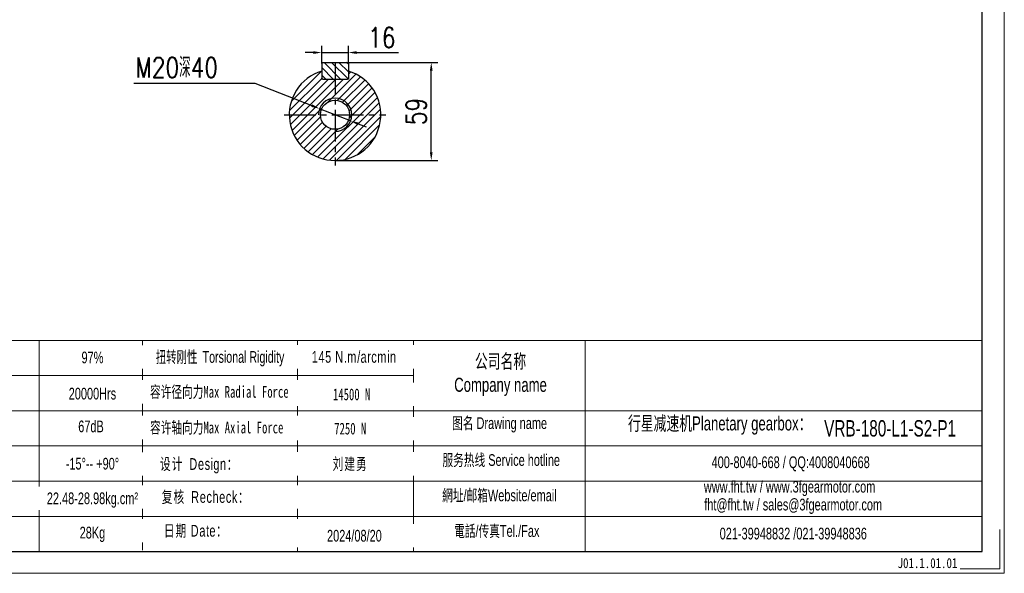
# Model space of a CAD drawing. Header units: millimetres. Extents: x 5914 to 7024, y -583 to 202.
# Tile 6 of 7: x 6432 to 7024, y -583 to -250. Entities that reach past the tile are written whole.
import ezdxf

# ---------------------------------------------------------------- set-up
doc = ezdxf.new("R2010")
doc.units = ezdxf.units.MM
doc.linetypes.add('CENTER2', pattern=[28.575, 19.05, -3.175, 3.175, -3.175])
for name, color, linetype in [('1轮廓实线层', 7, 'Continuous'), ('2细线层', 4, 'Continuous'), ('3中心线层', 1, 'CENTER2'), ('5剖面线层', 2, 'Continuous'), ('6文字层', 3, 'Continuous'), ('7标注层', 4, 'Continuous')]:
    doc.layers.add(name, color=color, linetype=linetype)
doc.layers.add('图框_外框线', color=7, linetype='Continuous', lineweight=18)
doc.styles.add('TH_GBDIM', font='romans.shx', dxfattribs={"width": 0.8, "bigfont": 'gbcbig.shx'})
doc.styles.add('标准', font='arial.ttf', dxfattribs={"width": 0.667})
doc.styles.add('样式 1', font='txt', dxfattribs={"width": 0.8})
doc.dimstyles.new('TH_GBDIM', dxfattribs={"dimscale": 2, "dimtxt": 6, "dimasz": 2.5, "dimexe": 2, "dimexo": 0, "dimgap": 1.5, "dimtad": 1, "dimdec": 1, "dimdsep": 46, "dimtxsty": 'TH_GBDIM', "dimcen": 2.5, "dimclrd": 130, "dimclre": 130, "dimclrt": 3, "dimadec": 0, "dimazin": 2, "dimtfac": 0.714286, "dimtdec": 1, "dimtmove": 0, "dimatfit": 3, "dimfxl": 1, "dimtzin": 0, "dimlwd": -1, "dimlwe": -1, "dimarcsym": 0})

# ---------------------------------------------------------------- blocks, each defined once
blk = doc.blocks.new('*D10')
at = {"layer": '7标注层', "color": 130}
for p, q in [((6501.05, -288.62), (6573.64, -288.62)), ((6573.64, -288.62), (6607.97, -302.1)), ((6631.24, -311.23), (6612.62, -303.92)), ((6635.89, -313.06), (6640.55, -314.88))]:
    blk.add_line(p, q, dxfattribs=at)
at = {"layer": '7标注层', "color": 130, "linetype": 'ByBlock'}
for points in [[(6607.66, -302.87), (6608.27, -301.32), (6612.62, -303.92)], [(6636.2, -312.28), (6635.59, -313.83), (6631.24, -311.23)]]:
    blk.add_solid(points, dxfattribs=at)
at = {"layer": 'Defpoints', "color": 0, "linetype": 'ByBlock'}
for p in [(6612.62, -303.92), (6631.24, -311.23)]:
    blk.add_point(p, dxfattribs=at)
at = {"layer": '7标注层', "color": 3, "linetype": 'ByBlock', "insert": (6526.72, -279.16), "char_height": 12, "attachment_point": 5, "style": 'TH_GBDIM'}
blk.add_mtext('{M20深40}{}{}', dxfattribs=at)
blk = doc.blocks.new('*D11')
at = {"layer": '7标注层', "color": 130}
for p, q in [((6613.93, -276.68), (6613.93, -266.16)), ((6629.93, -276.68), (6629.93, -266.16)), ((6608.93, -270.16), (6603.93, -270.16)), ((6613.93, -270.16), (6629.93, -270.16)), ((6634.93, -270.16), (6660.1, -270.16))]:
    blk.add_line(p, q, dxfattribs=at)
at = {"layer": '7标注层', "color": 130, "linetype": 'ByBlock'}
for points in [[(6608.93, -270.99), (6608.93, -269.32), (6613.93, -270.16)], [(6634.93, -269.32), (6634.93, -270.99), (6629.93, -270.16)]]:
    blk.add_solid(points, dxfattribs=at)
at = {"layer": 'Defpoints', "color": 0, "linetype": 'ByBlock'}
for p in [(6629.93, -270.16), (6613.93, -276.68), (6629.93, -276.68)]:
    blk.add_point(p, dxfattribs=at)
at = {"layer": '7标注层', "color": 3, "linetype": 'ByBlock', "insert": (6650.01, -261.16), "char_height": 12, "attachment_point": 5, "style": 'TH_GBDIM'}
blk.add_mtext('16', dxfattribs=at)
blk = doc.blocks.new('*D12')
at = {"layer": '7标注层', "color": 130}
for p, q in [((6629.33, -276.08), (6683.76, -276.08)), ((6679.76, -330.08), (6679.76, -281.08)), ((6621.93, -335.08), (6683.76, -335.08))]:
    blk.add_line(p, q, dxfattribs=at)
at = {"layer": '7标注层', "color": 130, "linetype": 'ByBlock'}
for points in [[(6680.59, -281.08), (6678.92, -281.08), (6679.76, -276.08)], [(6678.92, -330.08), (6680.59, -330.08), (6679.76, -335.08)]]:
    blk.add_solid(points, dxfattribs=at)
at = {"layer": 'Defpoints', "color": 0, "linetype": 'ByBlock'}
for p in [(6629.33, -276.08), (6679.76, -276.08), (6621.93, -335.08)]:
    blk.add_point(p, dxfattribs=at)
at = {"layer": '7标注层', "color": 3, "linetype": 'ByBlock', "insert": (6670.76, -305.58), "char_height": 12, "attachment_point": 5, "rotation": 90, "style": 'TH_GBDIM'}
blk.add_mtext('59', dxfattribs=at)

msp = doc.modelspace()

# ---------------------------------------------------------------- hatches: boundary and pattern name
at = {"layer": '5剖面线层'}
h = msp.add_hatch(dxfattribs=at)
h.set_pattern_fill('ANSI31', color=256, angle=90)
h.set_pattern_definition([(135, (4342.909, -3409.809), (-2.245064, -2.245064), [])])
h.paths.add_polyline_path([(6629.93, -276.68), (6629.33, -276.08), (6621.93, -276.08), (6621.93, -286.08), (6629.33, -286.08), (6629.93, -285.48)])
h.paths.add_polyline_path([(6621.93, -276.08), (6614.53, -276.08), (6613.93, -276.68), (6613.93, -285.48), (6614.53, -286.08), (6621.93, -286.08)])
h = msp.add_hatch(dxfattribs=at)
h.set_pattern_fill('ANSI31', color=256)
h.set_pattern_definition([(45, (4342.909, -3409.809), (-2.245064, 2.245064), [])])
h.paths.add_polyline_path([(6629.93, -281.27), (6629.93, -285.48), (6629.93, -286.08), (6629.33, -286.08), (6621.93, -286.08), (6621.93, -297.58, -0.414214), (6631.93, -307.58), (6649.43, -307.58, 0.330174)])
h.paths.add_polyline_path([(6649.43, -307.58), (6631.93, -307.58, -0.414214), (6621.93, -317.58), (6621.93, -335.08, 0.414214)])
h.paths.add_polyline_path([(6621.93, -317.58), (6621.93, -316.33, -0.414214), (6613.18, -307.58), (6594.43, -307.58, 0.414214), (6621.93, -335.08)])
h.paths.add_polyline_path([(6621.93, -286.08), (6614.53, -286.08), (6613.93, -286.08), (6613.93, -285.48), (6613.93, -281.27, 0.330174), (6594.43, -307.58), (6611.93, -307.58, -0.414214), (6621.93, -297.58)])
h.paths.add_polyline_path([(6621.93, -298.83), (6621.93, -297.58, 0.414214), (6611.93, -307.58), (6613.18, -307.58, -0.414214)], flags=17)
h.paths.add_polyline_path([(6621.93, -297.58), (6621.93, -298.83, -0.414214), (6630.68, -307.58), (6631.93, -307.58, 0.414214)], flags=17)
h.paths.add_polyline_path([(6631.93, -307.58), (6630.68, -307.58, -0.414214), (6621.93, -316.33), (6621.93, -317.58, 0.414214)], flags=17)

# ---------------------------------------------------------------- linework, layer by layer
at = {"layer": '1轮廓实线层'}
for p, q in [((6614.53, -276.08), (6613.93, -276.68)), ((6613.93, -276.68), (6613.93, -285.48)), ((6614.53, -276.08), (6629.33, -276.08)), ((6629.93, -276.68), (6629.33, -276.08)), ((6629.93, -276.68), (6629.93, -285.48)), ((6613.93, -285.48), (6614.53, -286.08)), ((6613.93, -286.08), (6613.93, -285.48)), ((6614.53, -286.08), (6613.93, -286.08)), ((6614.53, -286.08), (6629.33, -286.08)), ((6629.33, -286.08), (6629.93, -285.48)), ((6629.93, -286.08), (6629.33, -286.08)), ((6629.93, -285.48), (6629.93, -286.08))]:
    msp.add_line(p, q, dxfattribs=at)
msp.add_circle((6621.93, -307.58), 8.75, dxfattribs=at)
msp.add_arc((6621.93, -307.58), 27.5, 106.91239, 73.08761, dxfattribs=at)
at = {"layer": '2细线层'}
msp.add_arc((6621.93, -307.58), 10, 270, 180, dxfattribs=at)
at = {"layer": '3中心线层'}
for p, q in [((6621.93, -276.08), (6621.93, -338.08)), ((6591.43, -307.58), (6652.43, -307.58))]:
    msp.add_line(p, q, dxfattribs=at)
at = {"layer": '图框_外框线'}
for p, q in [((6011.97, -443.26), (7010.99, -443.26)), ((6444.18, -443.26), (6444.18, -570.15)), ((6599.46, -443.26), (6599.46, -570.15)), ((6669.18, -443.26), (6669.18, -570.15)), ((6772.33, -443.26), (6772.33, -570.15)), ((6107.7, -464.43), (6669.18, -464.43)), ((6011.97, -485.6), (7010.99, -485.6)), ((6107.7, -506.77), (7010.99, -506.77)), ((6107.7, -527.95), (7010.99, -527.95)), ((6107.7, -549.12), (7010.99, -549.12))]:
    msp.add_line(p, q, dxfattribs=at)
at = {"layer": '图框_外框线', "color": 3}
msp.add_lwpolyline([(5913.89, -583.37), (7024.21, -583.37), (7024.21, 201.79), (5913.89, 201.79)], close=True, dxfattribs=at)
at = {"layer": '图框_外框线', "color": 3, "lineweight": 25}
msp.add_lwpolyline([(5979.98, -570.15), (7010.99, -570.15), (7010.99, 188.57), (5979.98, 188.57)], close=True, dxfattribs=at)
at = {"layer": '图框_外框线', "color": 3}
msp.add_lwpolyline([(7021.56, -556.93), (7021.56, -580.73), (6997.77, -580.73)], dxfattribs=at)

# ---------------------------------------------------------------- texts
at = {"layer": '6文字层', "insert": (6960.08, -574.22), "char_height": 6, "width": 43.3044, "attachment_point": 1, "style": '样式 1'}
msp.add_mtext('J01.1.01.01', dxfattribs=at)
at = {"layer": '图框_外框线', "color": 1, "attachment_point": 2, "style": '标准'}
for s, insert, char_height, width in [('97%', (6476.11, -450.02), 7.057, 90.2556), ('公司名称\\PCompany name', (6721.41, -451.61), 8.4689, 109.6464), ('20000Hrs', (6476.11, -471.77), 7.057, 90.2556), ('67dB', (6475.24, -491.47), 7.057, 46.5709), ('图名 Drawing name', (6720.83, -489.5), 7.0575, 90.2556), ('  行星减速机Planetary gearbox：', (6850.94, -488.96), 8.4689, 133.1966), ('\\pxt5;VRB-180-L1-S2-P1', (6955.57, -491.21), 9.8804, 71.9047), ('-15%%D-- +90%%D', (6476.11, -513.91), 7.0575, 60.5408), ('服务热线 Service hotline', (6721.83, -511.7), 7.0575, 100.5534), ('400-8040-668 / QQ:4008040668', (6895.8, -513.04), 7.0575, 205.4808), ('網址/邮箱Website/email', (6720.73, -532.96), 7.0575, 104.6666), ('www.fht.tw / www.3fgearmotor.com ', (6895.15, -527.74), 7.0575, 205.7121), ('\\pxt12;fht@fht.tw / sales@3fgearmotor.com ', (6897.3, -538.49), 7.0575, 205.7121), ('28Kg', (6476.11, -555.36), 7.057, 47.2204), ('電話/传真Tel./Fax', (6719.15, -554.39), 7.0575, 105.9255), ('021-39948832 /021-39948836 ', (6897.37, -555.93), 7.0575, 157.0767)]:
    msp.add_mtext(s, dxfattribs=dict(at, insert=insert, char_height=char_height, width=width))

# ---------------------------------------------------------------- dimensions: what is measured, and where the dimension line sits
at = {"layer": '7标注层'}
dim = msp.add_linear_dim(base=(6629.93, -270.16), p1=(6613.93, -276.68), p2=(6629.93, -276.68), dimstyle='TH_GBDIM', dxfattribs=at)
dim.commit()
dim.dimension.update_dxf_attribs({"geometry": '*D11', "text_midpoint": (6650.01, -261.16)})
dim = msp.add_diameter_dim_2p(p1=(6631.24, -311.23), p2=(6612.62, -303.92), text='{M20深40}{}{}', dimstyle='TH_GBDIM', override={"dimgap": 1.5, "dimtad": 1, "dimtih": 0, "dimtoh": 1, "dimdec": 1, "dimlfac": 1, "dimse1": 0, "dimse2": 0, "dimsd1": 0, "dimsd2": 0, "dimtix": 0, "dimtofl": 1, "dimatfit": 3}, dxfattribs=at)
dim.commit()
dim.dimension.update_dxf_attribs({"geometry": '*D10', "text_midpoint": (6526.72, -288.62), "dimtype": 163})
dim = msp.add_linear_dim(base=(6679.76, -276.08), p1=(6621.93, -335.08), p2=(6629.33, -276.08), angle=90, dimstyle='TH_GBDIM', dxfattribs=at)
dim.commit()
dim.dimension.update_dxf_attribs({"geometry": '*D12', "text_midpoint": (6670.76, -305.58)})

# ---------------------------------------------------------------- next in the draw order: texts
at = {"layer": '图框_外框线', "color": 1, "attachment_point": 2, "style": '标准', "bg_fill": 2}
for s, insert, char_height, width in [('{\\T1.1;145 N.m/arcmin}', (6633.46, -449.67), 7.0575, 90.2556), ('22.48-28.98kg.cm²', (6476.11, -534.72), 7.0575, 118.9197), ('2024/08/20', (6633.57, -557.23), 7.057, 118.9197)]:
    msp.add_mtext(s, dxfattribs=dict(at, insert=insert, char_height=char_height, width=width))

# ---------------------------------------------------------------- next in the draw order: linework, layer by layer
at = {"layer": '图框_外框线'}
msp.add_line((6506.11, -443.26), (6506.11, -569.45), dxfattribs=at)

# ---------------------------------------------------------------- next in the draw order: texts
at = {"layer": '图框_外框线', "color": 1, "char_height": 7.0575, "width": 118.9197, "attachment_point": 2, "style": '标准', "bg_fill": 2}
for s, insert in [('{\\f宋体|b0|i0|c134|p2;\\W0.65;扭转刚性 \\fArial|b0|i0|c0|p34;Torsional Rigidity}', (6552.81, -449.71)), ('{\\f宋体|b0|i0|c134|p2;容许径向力Max Radial Force}', (6552.36, -470.68)), ('{\\fSimSun|b0|i0|c134|p2;\\T1.1;设计 \\fArial|b0|i0|c0|p34;Design\\fSimSun|b0|i0|c134|p2;：}', (6540.28, -514.09)), ('{\\fSimSun|b0|i0|c134|p2;\\T1.1;复核 \\fArial|b0|i0|c0|p34;Recheck\\fSimSun|b0|i0|c134|p2;：}', (6544.19, -533.93)), ('{\\T1.1;日期 Date：}', (6538.24, -554.22))]:
    msp.add_mtext(s, dxfattribs=dict(at, insert=insert))

# ---------------------------------------------------------------- next in the draw order: texts
for s, insert in [('{\\fSimSun|b1|i0|c134|p2;14500 N}', (6631.9, -472.2)), ('{\\f宋体|b0|i0|c134|p2;容许轴向力Max Axial Force}', (6550.78, -492.15)), ('{\\fSimSun|b0|i0|c134|p2;\\T1.1;刘建勇 }', (6631.02, -514.02))]:
    msp.add_mtext(s, dxfattribs=dict(at, insert=insert))

# ---------------------------------------------------------------- next in the draw order: texts
at = {"layer": '图框_外框线', "color": 1, "insert": (6631.05, -492.8), "char_height": 7.0575, "width": 118.9197, "attachment_point": 2, "style": '标准', "bg_fill": 2}
msp.add_mtext('{\\fSimSun|b1|i0|c134|p2;7250 N}', dxfattribs=at)

doc.saveas('drawing.dxf')
